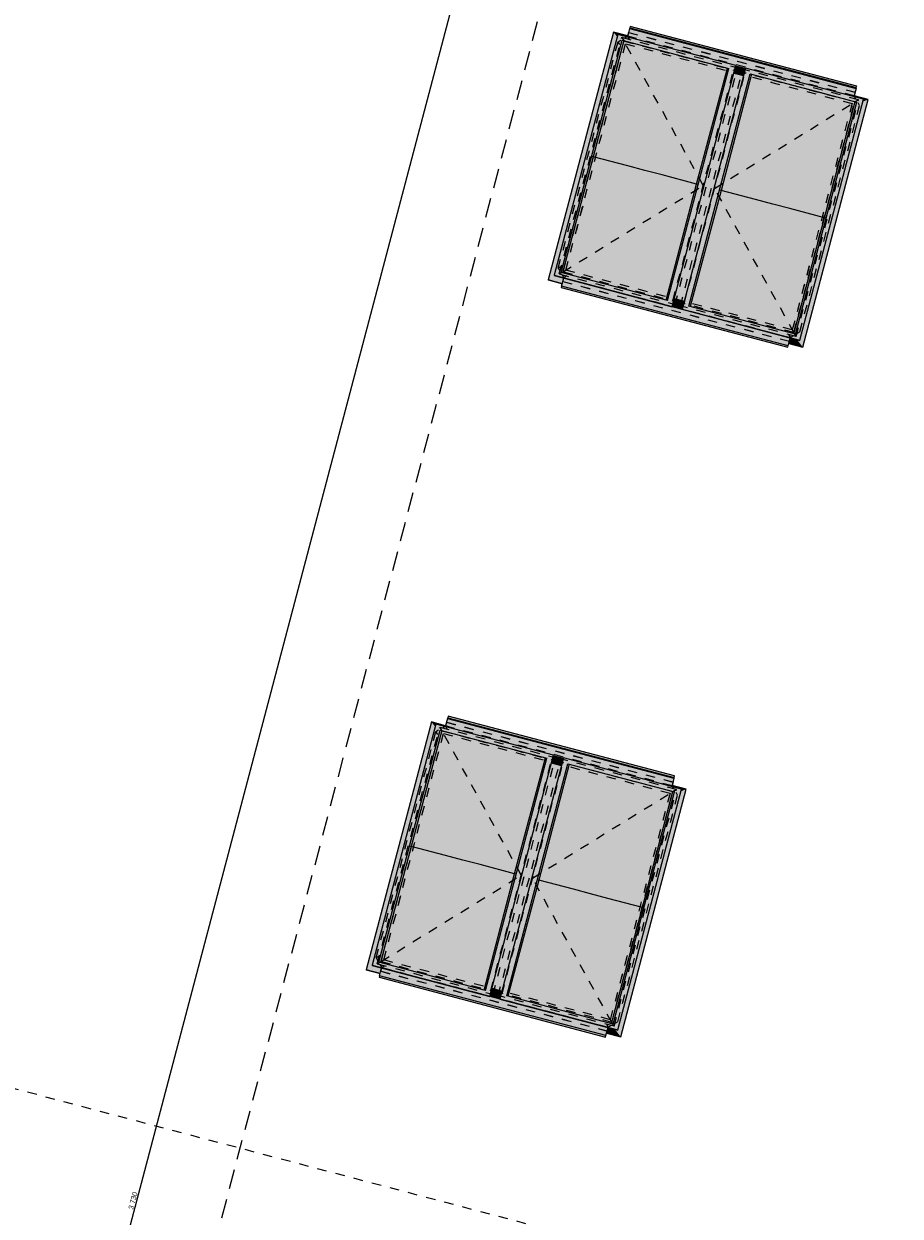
# Model space of a CAD drawing. Header units: millimetres. Extents: x -176817 to 18864955, y -12996033 to 201123.
# Tile 93 of 256: x 116455 to 127676, y 39686 to 54960. Entities that reach past the tile are written whole.
import ezdxf
from ezdxf.enums import TextEntityAlignment as Align

# ---------------------------------------------------------------- set-up
doc = ezdxf.new("R2010")
doc.units = ezdxf.units.MM
doc.header["$MEASUREMENT"] = 0
doc.linetypes.add('Przerywana', pattern=[240, 120, -120])
doc.linetypes.add('Przerywana długa', pattern=[390, 250, -140])
for name, color, linetype in [('213-A Wymiarowanie wewnętrzne', 7, 'Continuous'), ('232-A Klapy oddymiające', 7, 'Continuous'), ('232-A Klapy oddymiające podkład', 7, 'Continuous'), ('410-K Osie', 7, 'Continuous'), ('840-G Znaczniki przekroje', 7, 'Continuous')]:
    doc.layers.add(name, color=color, linetype=linetype)
doc.styles.add('STYL_AUTOMATYCZNY_4', font='arial.ttf')
doc.styles.add('STYL_AUTOMATYCZNY_8', font='ARIALN.TTF')
doc.dimstyles.new('STYL_AUTOMATYCZNY__3', dxfattribs={"dimtxt": 64.999998, "dimasz": 47.5, "dimexe": 0.18, "dimexo": 0.0625, "dimgap": 0, "dimtad": 1, "dimdec": 1, "dimlfac": 0.1, "dimzin": 0, "dimdsep": 46, "dimtxsty": 'STYL_AUTOMATYCZNY_4', "dimblk": 'ARROWHEAD_11', "dimblk1": 'ARROWHEAD_11', "dimblk2": 'ARROWHEAD_11', "dimcen": 0.09, "dimclrd": 30, "dimclre": 30, "dimclrt": 30, "dimazin": 0, "dimtfac": 1, "dimtdec": 4, "dimtmove": 0, "dimatfit": 3, "dimfxl": 0, "dimtolj": 1, "dimtzin": 0, "dimarcsym": 0})

# ---------------------------------------------------------------- blocks, each defined once
blk = doc.blocks.new('Klapa mcr_PROLIGHT_DVP[257]_2', base_point=(122887, 44000))
at = {"layer": '232-A Klapy oddymiające', "linetype": 'Continuous', "lineweight": 0, "true_color": 0xffffff}
for points in [[(121721, 45957), (121674, 46017), (120837, 42843), (121155, 43815), (121354, 44568)], [(120915, 42903), (121787, 45914), (121729, 45988)], [(121853, 45961), (121855, 45969), (121674, 46017)], [(121853, 45961), (121674, 46017), (121721, 45957), (121729, 45988), (121852, 45956)], [(121787, 45914), (123151, 45554), (121729, 45988)], [(123151, 45554), (123238, 45590), (121729, 45988)], [(124780, 45297), (121880, 46063), (121852, 45956), (122315, 45834)], [(121880, 46063), (124782, 45307), (121883, 46072)], [(124780, 45297), (124782, 45307), (121880, 46063)], [(121883, 46072), (124787, 45325), (121887, 46090)], [(121883, 46072), (124782, 45307), (124787, 45325)], [(121002, 42939), (121787, 45914), (120915, 42903)], [(121415, 44421), (121807, 45909), (121806, 45909), (121675, 45492), (121394, 44426)], [(121415, 44421), (121856, 44305), (121818, 45906), (121807, 45909)], [(121675, 45492), (121806, 45909), (121787, 45914)], [(122487, 45729), (123151, 45554), (121787, 45914), (121787, 45914), (121807, 45909), (121818, 45906), (122476, 45732)], [(123151, 45554), (123151, 45554), (121798, 45911), (121837, 45901)], [(121856, 44305), (122466, 45735), (121818, 45906)], [(123365, 45557), (124752, 45191), (124780, 45297), (122315, 45834), (123238, 45590), (123237, 45584), (123364, 45550)], [(122077, 44247), (122471, 45733), (122466, 45735), (121856, 44305)], [(122077, 44247), (122297, 44189), (122476, 45732), (122471, 45733)], [(122297, 44189), (122738, 44072), (122487, 45729), (122476, 45732)], [(123135, 45558), (123117, 45563), (122487, 45729), (122738, 44072)], [(122424, 42505), (123238, 45590), (122366, 42579)], [(123238, 45590), (123151, 45554), (122366, 42579)], [(123423, 45482), (123365, 45557), (122551, 42471)], [(122881, 44528), (123151, 45554), (123135, 45558), (122738, 44072)], [(123217, 45510), (123344, 45476), (123353, 45508), (123225, 45539)], [(123353, 45508), (123360, 45538), (123233, 45572), (123225, 45539)], [(123233, 45572), (123360, 45538), (123363, 45549), (123236, 45583)], [(123363, 45549), (123364, 45550), (123237, 45584), (123236, 45583)], [(123423, 45482), (124788, 45122), (123365, 45557)], [(124875, 45158), (123365, 45557), (124788, 45122)], [(122638, 42507), (123423, 45482), (122551, 42471)], [(123127, 44654), (123339, 45457), (123212, 45491), (122660, 43397)], [(123051, 43989), (123440, 45478), (123438, 45478), (123330, 45128), (123031, 43995)], [(123492, 43873), (123450, 45475), (123440, 45478), (123051, 43989)], [(123339, 45457), (123340, 45461), (123213, 45494), (123212, 45491)], [(123340, 45462), (123341, 45463), (123214, 45496), (123213, 45496)], [(123340, 45461), (123340, 45462), (123213, 45496), (123213, 45494)], [(123214, 45496), (123341, 45463), (123344, 45475), (123260, 45498), (123217, 45509)], [(123217, 45509), (123344, 45476), (123344, 45476), (123217, 45510)], [(123344, 45476), (123344, 45476), (123217, 45509), (123217, 45509)], [(123260, 45498), (123344, 45475), (123344, 45476)], [(123438, 45478), (123423, 45482), (123330, 45128)], [(124788, 45122), (123423, 45482), (124788, 45122)], [(124119, 45299), (124776, 45125), (124737, 45135), (123423, 45482), (123423, 45482), (123440, 45478), (123450, 45475), (124109, 45301)], [(124098, 45304), (123450, 45475), (123492, 43873)], [(123713, 43815), (124103, 45303), (124098, 45304), (123492, 43873)], [(123934, 43757), (124109, 45301), (124103, 45303), (123713, 43815)], [(123934, 43757), (124375, 43640), (124119, 45299), (124109, 45301)], [(124119, 45299), (124375, 43640), (124767, 45128), (124737, 45135)], [(124061, 42073), (124875, 45158), (124003, 42147)], [(124875, 45158), (124788, 45122), (124003, 42147)], [(124024, 42079), (124099, 41982), (124936, 45156), (124618, 44184), (124500, 43738), (124060, 42069)], [(124375, 43640), (124517, 44096), (124788, 45122), (124767, 45128)], [(124936, 45156), (124867, 45127), (124651, 44308), (124618, 44184)], [(124936, 45156), (124755, 45204), (124752, 45191), (124875, 45158), (124867, 45127)], [(123127, 44654), (122660, 43397), (122448, 42596), (122575, 42563)], [(122759, 44066), (122881, 44528), (122738, 44072)], [(121002, 42939), (121022, 42934), (121415, 44421), (121273, 43968)], [(121670, 42763), (121415, 44421), (121022, 42934)], [(121273, 43968), (121415, 44421), (121394, 44426)], [(121681, 42760), (121856, 44305), (121415, 44421), (121670, 42763)], [(121686, 42758), (122077, 44247), (121856, 44305), (121681, 42760)], [(121691, 42757), (122297, 44189), (122077, 44247), (121686, 42758)], [(122339, 42586), (122297, 44189), (121691, 42757)], [(122350, 42583), (122738, 44072), (122297, 44189), (122339, 42586)], [(122351, 42583), (122459, 42932), (122759, 44066), (122738, 44072), (122350, 42583)], [(123051, 43989), (123031, 43995), (122909, 43533)], [(124395, 43635), (124517, 44096), (124375, 43640)], [(122654, 42503), (123051, 43989), (122909, 43533), (122638, 42507)], [(123302, 42332), (123051, 43989), (122654, 42503)], [(123313, 42329), (123492, 43873), (123051, 43989), (123302, 42332)], [(123318, 42328), (123713, 43815), (123492, 43873), (123313, 42329)], [(120837, 42843), (120950, 42890), (120914, 42899), (120915, 42903), (121071, 43497), (121155, 43815)], [(123324, 42326), (123934, 43757), (123713, 43815), (123318, 42328)], [(123324, 42326), (123972, 42155), (123934, 43757)], [(123972, 42155), (123982, 42152), (124375, 43640), (123934, 43757)], [(124115, 42572), (124395, 43635), (124375, 43640), (123982, 42152), (123984, 42152)], [(122424, 42505), (121002, 42939), (120915, 42903)], [(122424, 42505), (122366, 42579), (121002, 42939)], [(122459, 42932), (122351, 42583), (122366, 42579)], [(121018, 42795), (121037, 42867), (120950, 42890), (120837, 42843)], [(121018, 42795), (121018, 42795), (120837, 42843), (120837, 42843)], [(120914, 42899), (122423, 42501), (120915, 42903)], [(122423, 42501), (122424, 42505), (120915, 42903)], [(123691, 42057), (121379, 42777), (121037, 42867), (121010, 42764)], [(123909, 41999), (123936, 42102), (122550, 42467), (122550, 42468), (122423, 42502), (122423, 42501), (121379, 42777), (123691, 42057)], [(121005, 42746), (123905, 41981), (121010, 42764)], [(121005, 42746), (123905, 41981), (121005, 42746)], [(121005, 42746), (123905, 41981), (123905, 41981)], [(123909, 41999), (121010, 42764), (123905, 41981)], [(122551, 42469), (122424, 42503), (122423, 42502), (122550, 42468)], [(122551, 42469), (122554, 42482), (122437, 42513), (122427, 42515), (122424, 42503)], [(122554, 42483), (122555, 42484), (122428, 42518), (122427, 42517)], [(122554, 42483), (122427, 42517), (122427, 42516), (122554, 42482)], [(122437, 42513), (122427, 42516), (122427, 42515)], [(122555, 42484), (122562, 42514), (122436, 42550), (122428, 42518)], [(122562, 42514), (122571, 42546), (122444, 42580), (122436, 42550)], [(122571, 42546), (122575, 42560), (122448, 42594), (122444, 42581), (122521, 42560)], [(122521, 42560), (122444, 42581), (122444, 42580)], [(122448, 42595), (122575, 42561), (122575, 42563), (122448, 42596)], [(122575, 42561), (122575, 42561), (122448, 42595), (122448, 42594)], [(122448, 42594), (122575, 42561), (122575, 42561), (122448, 42594)], [(122575, 42561), (122575, 42561), (122448, 42594), (122448, 42594)], [(122575, 42560), (122575, 42561), (122448, 42594), (122448, 42594)], [(122550, 42467), (124060, 42069), (122551, 42471)], [(122551, 42471), (124061, 42073), (122638, 42507)], [(124060, 42069), (124061, 42073), (122551, 42471)], [(122638, 42507), (124061, 42073), (124003, 42147)], [(124003, 42147), (124115, 42572), (123984, 42152)], [(123918, 42030), (124099, 41982), (123920, 42038)], [(124099, 41982), (123918, 42030), (123918, 42030), (124099, 41982)], [(124099, 41982), (124024, 42079), (123936, 42102), (123920, 42038)]]:
    blk.add_hatch(color=7, dxfattribs=at).paths.add_polyline_path(points)
at = {"layer": '232-A Klapy oddymiające', "color": 7, "linetype": 'Continuous', "lineweight": 0}
for p, q in [((121674, 46017), (120837, 42843)), ((121729, 45988), (120915, 42903)), ((121855, 45969), (121674, 46017)), ((123238, 45590), (121729, 45988)), ((121880, 46063), (121852, 45956)), ((121883, 46072), (121880, 46063)), ((121880, 46063), (124780, 45297)), ((121887, 46090), (121883, 46072)), ((121883, 46072), (124782, 45307)), ((124787, 45325), (121887, 46090)), ((121002, 42939), (121787, 45914)), ((121807, 45909), (121415, 44421)), ((121787, 45914), (121807, 45909)), ((121787, 45914), (123151, 45554)), ((122487, 45729), (123151, 45554)), ((122366, 42579), (123151, 45554)), ((122424, 42505), (123238, 45590)), ((123365, 45557), (122551, 42471)), ((122738, 44072), (123135, 45558)), ((123360, 45538), (123233, 45572)), ((123363, 45549), (123236, 45583)), ((124875, 45158), (123365, 45557)), ((122638, 42507), (123423, 45482)), ((123440, 45478), (123051, 43989)), ((123339, 45457), (123212, 45491)), ((123213, 45494), (123340, 45461)), ((123341, 45463), (123214, 45496)), ((123344, 45476), (123217, 45510)), ((123423, 45482), (123440, 45478)), ((123423, 45482), (124788, 45122)), ((124119, 45299), (124788, 45122)), ((124780, 45297), (124752, 45191)), ((124780, 45297), (124782, 45307)), ((124782, 45307), (124787, 45325)), ((124003, 42147), (124788, 45122)), ((124061, 42073), (124875, 45158)), ((124099, 41982), (124936, 45156)), ((124375, 43640), (124767, 45128)), ((124936, 45156), (124755, 45204)), ((121415, 44421), (121022, 42934)), ((121415, 44421), (121394, 44426)), ((121856, 44305), (121415, 44421)), ((122077, 44247), (121856, 44305)), ((122297, 44189), (122077, 44247)), ((122738, 44072), (122297, 44189)), ((122350, 42583), (122738, 44072)), ((122759, 44066), (122738, 44072)), ((123051, 43989), (123031, 43995)), ((123051, 43989), (122654, 42503)), ((123492, 43873), (123051, 43989)), ((123713, 43815), (123492, 43873)), ((123934, 43757), (123713, 43815)), ((124375, 43640), (123934, 43757)), ((123982, 42152), (124375, 43640)), ((124395, 43635), (124375, 43640)), ((122366, 42579), (121002, 42939)), ((121018, 42795), (120837, 42843)), ((120837, 42843), (121018, 42795)), ((120837, 42843), (120837, 42843)), ((120915, 42903), (120914, 42899)), ((120914, 42899), (122423, 42501)), ((120915, 42903), (122424, 42505)), ((121010, 42764), (121037, 42867)), ((121010, 42764), (121005, 42746)), ((121005, 42746), (121005, 42746)), ((121005, 42746), (123905, 41981)), ((121005, 42746), (123905, 41981)), ((123909, 41999), (121010, 42764)), ((122423, 42501), (122424, 42505)), ((122424, 42503), (122551, 42469)), ((122428, 42518), (122555, 42484)), ((122571, 42546), (122444, 42580)), ((122575, 42563), (122448, 42596)), ((122575, 42561), (122448, 42594)), ((122448, 42594), (122575, 42561)), ((122575, 42560), (122448, 42594)), ((122551, 42471), (122550, 42467)), ((122550, 42467), (124060, 42069)), ((122551, 42471), (124061, 42073)), ((124003, 42147), (122638, 42507)), ((123909, 41999), (123936, 42102)), ((124099, 41982), (123918, 42030)), ((123918, 42030), (124099, 41982)), ((124060, 42069), (124061, 42073)), ((123905, 41981), (123909, 41999)), ((123905, 41981), (123905, 41981)), ((124099, 41982), (124099, 41982))]:
    blk.add_line(p, q, dxfattribs=at)
blk = doc.blocks.new('Klapa mcr_PROLIGHT_DVP[265]_2', base_point=(125218, 52836))
at = {"layer": '232-A Klapy oddymiające', "linetype": 'Continuous', "lineweight": 0, "true_color": 0xffffff}
for points in [[(124052, 54794), (124006, 54853), (123168, 51679), (123487, 52651), (123686, 53404)], [(124185, 54797), (124187, 54805), (124006, 54853)], [(124185, 54797), (124006, 54853), (124052, 54794), (124060, 54824), (124184, 54792)], [(127111, 54134), (124212, 54899), (124184, 54792), (124647, 54670)], [(124212, 54899), (127114, 54143), (124214, 54908)], [(127111, 54134), (127114, 54143), (124212, 54899)], [(124214, 54908), (127119, 54161), (124219, 54926)], [(124214, 54908), (127114, 54143), (127119, 54161)], [(123246, 51739), (124118, 54750), (124060, 54824)], [(123333, 51775), (124118, 54750), (123246, 51739)], [(123746, 53257), (124139, 54745), (124137, 54745), (124007, 54328), (123726, 53263)], [(123746, 53257), (124187, 53141), (124149, 54742), (124139, 54745)], [(124007, 54328), (124137, 54745), (124118, 54750)], [(124118, 54750), (125483, 54390), (124060, 54824)], [(125483, 54390), (125570, 54426), (124060, 54824)], [(124818, 54565), (125483, 54390), (124118, 54750), (124118, 54750), (124139, 54745), (124149, 54742), (124808, 54568)], [(125483, 54390), (125483, 54390), (124130, 54747), (124169, 54737)], [(124187, 53141), (124797, 54571), (124149, 54742)], [(124408, 53083), (124803, 54570), (124797, 54571), (124187, 53141)], [(124408, 53083), (124629, 53025), (124808, 54568), (124803, 54570)], [(124629, 53025), (125070, 52908), (124818, 54565), (124808, 54568)], [(125697, 54393), (127083, 54027), (127111, 54134), (124647, 54670), (125570, 54426), (125568, 54420), (125695, 54387)], [(125466, 54394), (125449, 54399), (124818, 54565), (125070, 52908)], [(124756, 51341), (125570, 54426), (124698, 51415)], [(125570, 54426), (125483, 54390), (124698, 51415)], [(125755, 54318), (125697, 54393), (124883, 51307)], [(125212, 53364), (125483, 54390), (125466, 54394), (125070, 52908)], [(125684, 54344), (125692, 54374), (125565, 54408), (125556, 54375)], [(125565, 54408), (125692, 54374), (125695, 54386), (125568, 54419)], [(125695, 54386), (125695, 54387), (125568, 54420), (125568, 54419)], [(125755, 54318), (127119, 53958), (125697, 54393)], [(127206, 53994), (125697, 54393), (127119, 53958)], [(124970, 51343), (125755, 54318), (124883, 51307)], [(125459, 53490), (125671, 54294), (125544, 54327), (124991, 52233)], [(125383, 52825), (125771, 54314), (125770, 54314), (125661, 53965), (125362, 52831)], [(125824, 52709), (125782, 54311), (125771, 54314), (125383, 52825)], [(125671, 54294), (125672, 54297), (125545, 54330), (125544, 54327)], [(125545, 54332), (125672, 54299), (125675, 54311), (125591, 54334), (125549, 54346)], [(125672, 54299), (125672, 54299), (125545, 54332), (125545, 54332)], [(125672, 54297), (125672, 54299), (125545, 54332), (125545, 54330)], [(125549, 54346), (125676, 54312), (125684, 54344), (125556, 54375)], [(125549, 54346), (125676, 54312), (125676, 54312), (125549, 54346)], [(125676, 54312), (125676, 54312), (125549, 54346), (125549, 54346)], [(125591, 54334), (125675, 54311), (125676, 54312)], [(125770, 54314), (125755, 54318), (125661, 53965)], [(127119, 53958), (125755, 54318), (127119, 53958)], [(126451, 54135), (127108, 53961), (127069, 53972), (125755, 54318), (125755, 54318), (125771, 54314), (125782, 54311), (126440, 54137)], [(126430, 54140), (125782, 54311), (125824, 52709)], [(126045, 52651), (126435, 54139), (126430, 54140), (125824, 52709)], [(126265, 52593), (126440, 54137), (126435, 54139), (126045, 52651)], [(126265, 52593), (126706, 52476), (126451, 54135), (126440, 54137)], [(126451, 54135), (126706, 52476), (127099, 53964), (127069, 53972)], [(126392, 50909), (127206, 53994), (126334, 50983)], [(127206, 53994), (127119, 53958), (126334, 50983)], [(126355, 50915), (126430, 50818), (127268, 53992), (126949, 53021), (126831, 52574), (126391, 50905)], [(126706, 52476), (126849, 52933), (127119, 53958), (127099, 53964)], [(127268, 53992), (127198, 53963), (126982, 53145), (126949, 53021)], [(127268, 53992), (127087, 54040), (127083, 54027), (127206, 53994), (127198, 53963)], [(125459, 53490), (124991, 52233), (124780, 51432), (124907, 51399)], [(125090, 52902), (125212, 53364), (125070, 52908)], [(123333, 51775), (123354, 51770), (123746, 53257), (123605, 52804)], [(124002, 51599), (123746, 53257), (123354, 51770)], [(123605, 52804), (123746, 53257), (123726, 53263)], [(124012, 51596), (124187, 53141), (123746, 53257), (124002, 51599)], [(124018, 51594), (124408, 53083), (124187, 53141), (124012, 51596)], [(124023, 51593), (124629, 53025), (124408, 53083), (124018, 51594)], [(124671, 51422), (124629, 53025), (124023, 51593)], [(124681, 51419), (125070, 52908), (124629, 53025), (124671, 51422)], [(124683, 51419), (124791, 51769), (125090, 52902), (125070, 52908), (124681, 51419)], [(126727, 52471), (126849, 52933), (126706, 52476)], [(124986, 51339), (125383, 52825), (125240, 52369), (124970, 51343)], [(125634, 51168), (125383, 52825), (124986, 51339)], [(125383, 52825), (125362, 52831), (125240, 52369)], [(125645, 51165), (125824, 52709), (125383, 52825), (125634, 51168)], [(125650, 51164), (126045, 52651), (125824, 52709), (125645, 51165)], [(123168, 51679), (123281, 51726), (123245, 51735), (123246, 51739), (123403, 52333), (123487, 52651)], [(125655, 51162), (126265, 52593), (126045, 52651), (125650, 51164)], [(125655, 51162), (126303, 50991), (126265, 52593)], [(126303, 50991), (126314, 50989), (126706, 52476), (126265, 52593)], [(126447, 51409), (126727, 52471), (126706, 52476), (126314, 50989), (126315, 50988)], [(123350, 51631), (123368, 51703), (123281, 51726), (123168, 51679)], [(123350, 51631), (123350, 51631), (123168, 51679), (123168, 51679)], [(123245, 51735), (124755, 51337), (123246, 51739)], [(124756, 51341), (123333, 51775), (123246, 51739)], [(124755, 51337), (124756, 51341), (123246, 51739)], [(124756, 51341), (124698, 51415), (123333, 51775)], [(126023, 50893), (123710, 51613), (123368, 51703), (123341, 51600)], [(124791, 51769), (124683, 51419), (124698, 51415)], [(123337, 51583), (126236, 50817), (123341, 51600)], [(123337, 51582), (126236, 50817), (123337, 51583)], [(123337, 51583), (126236, 50817), (126236, 50817)], [(126241, 50835), (123341, 51600), (126236, 50817)], [(126241, 50835), (126268, 50938), (124882, 51304), (124882, 51304), (124755, 51338), (124755, 51337), (123710, 51613), (126023, 50893)], [(124882, 51305), (124886, 51319), (124769, 51349), (124758, 51351), (124755, 51339)], [(124882, 51305), (124755, 51339), (124755, 51338), (124882, 51304)], [(124769, 51349), (124759, 51352), (124758, 51351)], [(124886, 51320), (124894, 51350), (124768, 51386), (124759, 51354)], [(124886, 51319), (124886, 51320), (124759, 51354), (124759, 51353)], [(124886, 51319), (124759, 51353), (124759, 51352), (124886, 51319)], [(124894, 51350), (124903, 51382), (124776, 51416), (124768, 51386)], [(124903, 51382), (124906, 51396), (124779, 51430), (124776, 51417), (124852, 51396)], [(124852, 51396), (124776, 51417), (124776, 51416)], [(124779, 51431), (124906, 51397), (124907, 51399), (124780, 51432)], [(124906, 51397), (124906, 51397), (124779, 51431), (124779, 51430)], [(124779, 51430), (124906, 51397), (124906, 51397), (124779, 51430)], [(124906, 51397), (124906, 51397), (124779, 51430), (124779, 51430)], [(124906, 51396), (124906, 51397), (124779, 51430), (124779, 51430)], [(124883, 51307), (126392, 50909), (124970, 51343)], [(124970, 51343), (126392, 50909), (126334, 50983)], [(126334, 50983), (126447, 51409), (126315, 50988)], [(124882, 51304), (126391, 50905), (124883, 51307)], [(126391, 50905), (126392, 50909), (124883, 51307)], [(126249, 50866), (126430, 50818), (126251, 50874)], [(126430, 50818), (126249, 50866), (126249, 50866), (126430, 50818)], [(126430, 50818), (126355, 50915), (126268, 50938), (126251, 50874)]]:
    blk.add_hatch(color=7, dxfattribs=at).paths.add_polyline_path(points)
at = {"layer": '232-A Klapy oddymiające', "color": 7, "linetype": 'Continuous', "lineweight": 0}
for p, q in [((124006, 54853), (123168, 51679)), ((124187, 54805), (124006, 54853)), ((124212, 54899), (124184, 54792)), ((124214, 54908), (124212, 54899)), ((124212, 54899), (127111, 54134)), ((124219, 54926), (124214, 54908)), ((124214, 54908), (127114, 54143)), ((127119, 54161), (124219, 54926)), ((124060, 54824), (123246, 51739)), ((123333, 51775), (124118, 54750)), ((124139, 54745), (123746, 53257)), ((125570, 54426), (124060, 54824)), ((124118, 54750), (124139, 54745)), ((124118, 54750), (125483, 54390)), ((124818, 54565), (125483, 54390)), ((124698, 51415), (125483, 54390)), ((124756, 51341), (125570, 54426)), ((125697, 54393), (124883, 51307)), ((125070, 52908), (125466, 54394)), ((125692, 54374), (125565, 54408)), ((125695, 54386), (125568, 54419)), ((127206, 53994), (125697, 54393)), ((124970, 51343), (125755, 54318)), ((125771, 54314), (125383, 52825)), ((125671, 54294), (125544, 54327)), ((125672, 54299), (125545, 54332)), ((125545, 54330), (125672, 54297)), ((125676, 54312), (125549, 54346)), ((125755, 54318), (125771, 54314)), ((125755, 54318), (127119, 53958)), ((126451, 54135), (127119, 53958)), ((127111, 54134), (127083, 54027)), ((127111, 54134), (127114, 54143)), ((127114, 54143), (127119, 54161)), ((126334, 50983), (127119, 53958)), ((126392, 50909), (127206, 53994)), ((126430, 50818), (127268, 53992)), ((126706, 52476), (127099, 53964)), ((127268, 53992), (127087, 54040)), ((123746, 53257), (123354, 51770)), ((123746, 53257), (123726, 53263)), ((124187, 53141), (123746, 53257)), ((124408, 53083), (124187, 53141)), ((124629, 53025), (124408, 53083)), ((125070, 52908), (124629, 53025)), ((124681, 51419), (125070, 52908)), ((125090, 52902), (125070, 52908)), ((125383, 52825), (124986, 51339)), ((125383, 52825), (125362, 52831)), ((125824, 52709), (125383, 52825)), ((126045, 52651), (125824, 52709)), ((126265, 52593), (126045, 52651)), ((126706, 52476), (126265, 52593)), ((126314, 50989), (126706, 52476)), ((126727, 52471), (126706, 52476)), ((123350, 51631), (123168, 51679)), ((123168, 51679), (123350, 51631)), ((123168, 51679), (123168, 51679)), ((123246, 51739), (123245, 51735)), ((123245, 51735), (124755, 51337)), ((123246, 51739), (124756, 51341)), ((124698, 51415), (123333, 51775)), ((123341, 51600), (123368, 51703)), ((123341, 51600), (123337, 51583)), ((123337, 51583), (123337, 51582)), ((123337, 51583), (126236, 50817)), ((123337, 51582), (126236, 50817)), ((126241, 50835), (123341, 51600)), ((124755, 51337), (124756, 51341)), ((124755, 51339), (124882, 51305)), ((124759, 51354), (124886, 51320)), ((124903, 51382), (124776, 51416)), ((124906, 51397), (124779, 51430)), ((124779, 51430), (124906, 51397)), ((124906, 51396), (124779, 51430)), ((124907, 51399), (124780, 51432)), ((126334, 50983), (124970, 51343)), ((124883, 51307), (124882, 51304)), ((124882, 51304), (126391, 50905)), ((124883, 51307), (126392, 50909)), ((126241, 50835), (126268, 50938)), ((126430, 50818), (126249, 50866)), ((126249, 50866), (126430, 50818)), ((126391, 50905), (126392, 50909)), ((126236, 50817), (126241, 50835)), ((126236, 50817), (126236, 50817)), ((126430, 50818), (126430, 50818))]:
    blk.add_line(p, q, dxfattribs=at)
blk = doc.blocks.new('*D3042')
at = {"layer": '213-A Wymiarowanie wewnętrzne', "linetype": 'Continuous', "lineweight": 200}
for points in [[(124265, 58346), (124266, 58341), (124269, 58337), (124273, 58335), (124278, 58334), (124283, 58335), (124287, 58337), (124290, 58341), (124290, 58346), (124290, 58351), (124287, 58355), (124283, 58358), (124278, 58359), (124273, 58358), (124269, 58355), (124266, 58351)], [(139059, 54443), (139060, 54438), (139063, 54434), (139067, 54431), (139072, 54430), (139076, 54431), (139080, 54434), (139083, 54438), (139084, 54443), (139083, 54447), (139080, 54451), (139076, 54454), (139072, 54455), (139067, 54454), (139063, 54451), (139060, 54447)]]:
    blk.add_hatch(color=30, dxfattribs=at).paths.add_polyline_path(points)
at = {"layer": '213-A Wymiarowanie wewnętrzne', "color": 30, "linetype": 'Continuous', "lineweight": 0}
for p, q in [((124266, 58301), (124275, 58334)), ((124290, 58343), (139060, 54446)), ((139075, 54455), (139084, 54488))]:
    blk.add_line(p, q, dxfattribs=at)
at = {"layer": '213-A Wymiarowanie wewnętrzne', "color": 30, "lineweight": 200, "insert": (131570, 56435), "char_height": 65, "attachment_point": 7, "rotation": 345.218, "style": 'STYL_AUTOMATYCZNY_4'}
blk.add_mtext('\\A1;{\\pql;\\fArial|b0|i0|c238|p0;\\W1.000000;1\xa0530}', dxfattribs=at)
blk = doc.blocks.new('ARROWHEAD_11')
at = {"color": 0, "linetype": 'Continuous', "lineweight": 0}
blk.add_line((0, 0), (-1, 0), dxfattribs=at)
at = {"color": 0, "linetype": 'Continuous', "lineweight": 0, "const_width": 0.25, "flags": 128}
blk.add_lwpolyline([(-0.125, 0, 1), (0.125, 0, 1)], format="xyb", close=True, dxfattribs=at)
blk = doc.blocks.new('*D3220')
at = {"layer": '213-A Wymiarowanie wewnętrzne', "linetype": 'Continuous', "lineweight": 200}
for points in [[(122642, 57904), (122643, 57899), (122646, 57895), (122650, 57892), (122654, 57891), (122659, 57892), (122663, 57895), (122666, 57899), (122667, 57904), (122666, 57909), (122663, 57913), (122659, 57915), (122654, 57916), (122650, 57915), (122646, 57913), (122643, 57909)], [(113125, 21838), (113126, 21833), (113129, 21829), (113133, 21827), (113138, 21826), (113142, 21827), (113146, 21829), (113149, 21833), (113150, 21838), (113149, 21843), (113146, 21847), (113142, 21850), (113138, 21851), (113133, 21850), (113129, 21847), (113126, 21843)]]:
    blk.add_hatch(color=30, dxfattribs=at).paths.add_polyline_path(points)
at = {"layer": '213-A Wymiarowanie wewnętrzne', "color": 30, "linetype": 'Continuous', "lineweight": 0}
for p, q in [((122651, 57892), (113141, 21850)), ((122609, 57916), (122642, 57907)), ((122666, 57901), (122700, 57892))]:
    blk.add_line(p, q, dxfattribs=at)
blk.add_circle((122654, 57904), 12.5, dxfattribs=at)
at = {"layer": '213-A Wymiarowanie wewnętrzne', "color": 30, "lineweight": 200, "insert": (117855, 39766), "char_height": 65, "attachment_point": 7, "rotation": 75.218, "style": 'STYL_AUTOMATYCZNY_4'}
blk.add_mtext('\\A1;{\\pql;\\fArial|b0|i0|c238|p0;\\W1.000000;3\xa0730}', dxfattribs=at)
blk = doc.blocks.new('*D3225')
at = {"layer": '213-A Wymiarowanie wewnętrzne', "linetype": 'Continuous', "lineweight": 200}
for points in [[(157940, 66326), (157941, 66322), (157944, 66318), (157948, 66315), (157953, 66314), (157957, 66315), (157961, 66318), (157964, 66322), (157965, 66326), (157964, 66331), (157961, 66335), (157957, 66338), (157953, 66339), (157948, 66338), (157944, 66335), (157941, 66331)], [(153743, 50421), (153744, 50416), (153747, 50412), (153751, 50409), (153756, 50408), (153760, 50409), (153764, 50412), (153767, 50416), (153768, 50421), (153767, 50426), (153764, 50430), (153760, 50432), (153756, 50433), (153751, 50432), (153747, 50430), (153744, 50426)]]:
    blk.add_hatch(color=30, dxfattribs=at).paths.add_polyline_path(points)
at = {"layer": '213-A Wymiarowanie wewnętrzne', "color": 30, "linetype": 'Continuous', "lineweight": 0}
for p, q in [((157949, 66314), (153759, 50433)), ((153710, 50433), (153743, 50424)), ((153768, 50418), (153801, 50409))]:
    blk.add_line(p, q, dxfattribs=at)
blk.add_circle((153756, 50421), 12.5, dxfattribs=at)
at = {"layer": '213-A Wymiarowanie wewnętrzne', "color": 30, "lineweight": 200, "insert": (155813, 58269), "char_height": 65, "attachment_point": 7, "rotation": 75.218, "style": 'STYL_AUTOMATYCZNY_4'}
blk.add_mtext('\\A1;{\\pql;\\fArial|b0|i0|c238|p0;\\W1.000000;1\xa0645}', dxfattribs=at)
blk = doc.blocks.new('*D3226')
at = {"layer": '213-A Wymiarowanie wewnętrzne', "linetype": 'Continuous', "lineweight": 200}
for points in [[(153743, 50421), (153744, 50416), (153747, 50412), (153751, 50409), (153756, 50408), (153760, 50409), (153764, 50412), (153767, 50416), (153768, 50421), (153767, 50426), (153764, 50430), (153760, 50432), (153756, 50433), (153751, 50432), (153747, 50430), (153744, 50426)], [(153564, 49744), (153565, 49739), (153568, 49735), (153572, 49733), (153577, 49732), (153582, 49733), (153586, 49735), (153589, 49739), (153589, 49744), (153589, 49749), (153586, 49753), (153582, 49756), (153577, 49757), (153572, 49756), (153568, 49753), (153565, 49749)]]:
    blk.add_hatch(color=30, dxfattribs=at).paths.add_polyline_path(points)
at = {"layer": '213-A Wymiarowanie wewnętrzne', "color": 30, "linetype": 'Continuous', "lineweight": 0}
for p, q in [((153752, 50409), (153580, 49756)), ((153768, 50418), (153801, 50409))]:
    blk.add_line(p, q, dxfattribs=at)
at = {"layer": '213-A Wymiarowanie wewnętrzne', "color": 30, "lineweight": 200, "insert": (153641, 50038), "char_height": 65, "attachment_point": 7, "rotation": 75.218, "style": 'STYL_AUTOMATYCZNY_4'}
blk.add_mtext('\\A1;{\\pql;\\fArial|b0|i0|c238|p0;\\W1.000000;70}', dxfattribs=at)
blk = doc.blocks.new('*D3227')
at = {"layer": '213-A Wymiarowanie wewnętrzne', "linetype": 'Continuous', "lineweight": 200}
for points in [[(153564, 49744), (153565, 49739), (153568, 49735), (153572, 49733), (153577, 49732), (153582, 49733), (153586, 49735), (153589, 49739), (153589, 49744), (153589, 49749), (153586, 49753), (153582, 49756), (153577, 49757), (153572, 49756), (153568, 49753), (153565, 49749)], [(144048, 13679), (144049, 13674), (144051, 13670), (144055, 13667), (144060, 13666), (144065, 13667), (144069, 13670), (144072, 13674), (144073, 13679), (144072, 13683), (144069, 13687), (144065, 13690), (144060, 13691), (144055, 13690), (144051, 13687), (144049, 13683)]]:
    blk.add_hatch(color=30, dxfattribs=at).paths.add_polyline_path(points)
at = {"layer": '213-A Wymiarowanie wewnętrzne', "color": 30, "linetype": 'Continuous', "lineweight": 0}
for p, q in [((153574, 49732), (144063, 13691)), ((153532, 49756), (153565, 49747)), ((153589, 49741), (153622, 49732))]:
    blk.add_line(p, q, dxfattribs=at)
blk.add_circle((153577, 49744), 12.5, dxfattribs=at)
at = {"layer": '213-A Wymiarowanie wewnętrzne', "color": 30, "lineweight": 200, "insert": (148778, 31607), "char_height": 65, "attachment_point": 7, "rotation": 75.218, "style": 'STYL_AUTOMATYCZNY_4'}
blk.add_mtext('\\A1;{\\pql;\\fArial|b0|i0|c238|p0;\\W1.000000;3\xa0730}', dxfattribs=at)
blk = doc.blocks.new('*D3232')
at = {"layer": '213-A Wymiarowanie wewnętrzne', "linetype": 'Continuous', "lineweight": 200}
for points in [[(171950, 62630), (171951, 62625), (171954, 62621), (171958, 62618), (171963, 62617), (171968, 62618), (171972, 62621), (171974, 62625), (171975, 62630), (171974, 62634), (171972, 62638), (171968, 62641), (171963, 62642), (171958, 62641), (171954, 62638), (171951, 62634)], [(167753, 46724), (167754, 46719), (167757, 46715), (167761, 46712), (167766, 46711), (167771, 46712), (167775, 46715), (167777, 46719), (167778, 46724), (167777, 46729), (167775, 46733), (167771, 46735), (167766, 46736), (167761, 46735), (167757, 46733), (167754, 46729)]]:
    blk.add_hatch(color=30, dxfattribs=at).paths.add_polyline_path(points)
at = {"layer": '213-A Wymiarowanie wewnętrzne', "color": 30, "linetype": 'Continuous', "lineweight": 0}
blk.add_line((171960, 62617), (167769, 46736), dxfattribs=at)
at = {"layer": '213-A Wymiarowanie wewnętrzne', "color": 30, "lineweight": 200, "insert": (169823, 54572), "char_height": 65, "attachment_point": 7, "rotation": 75.218, "style": 'STYL_AUTOMATYCZNY_4'}
blk.add_mtext('\\A1;{\\pql;\\fArial|b0|i0|c238|p0;\\W1.000000;1\xa0645}', dxfattribs=at)
blk = doc.blocks.new('*D3233')
at = {"layer": '213-A Wymiarowanie wewnętrzne', "linetype": 'Continuous', "lineweight": 200}
for points in [[(167753, 46724), (167754, 46719), (167757, 46715), (167761, 46712), (167766, 46711), (167771, 46712), (167775, 46715), (167777, 46719), (167778, 46724), (167777, 46729), (167775, 46733), (167771, 46735), (167766, 46736), (167761, 46735), (167757, 46733), (167754, 46729)], [(167575, 46047), (167576, 46042), (167578, 46038), (167582, 46036), (167587, 46035), (167592, 46036), (167596, 46038), (167599, 46042), (167600, 46047), (167599, 46052), (167596, 46056), (167592, 46059), (167587, 46060), (167582, 46059), (167578, 46056), (167576, 46052)]]:
    blk.add_hatch(color=30, dxfattribs=at).paths.add_polyline_path(points)
at = {"layer": '213-A Wymiarowanie wewnętrzne', "color": 30, "linetype": 'Continuous', "lineweight": 0}
for p, q in [((167763, 46712), (167590, 46059)), ((167721, 46736), (167754, 46727)), ((167778, 46721), (167811, 46712)), ((167542, 46059), (167575, 46050)), ((167599, 46044), (167633, 46035))]:
    blk.add_line(p, q, dxfattribs=at)
for centre in [(167766, 46724), (167587, 46047)]:
    blk.add_circle(centre, 12.5, dxfattribs=at)
at = {"layer": '213-A Wymiarowanie wewnętrzne', "color": 30, "lineweight": 200, "insert": (167651, 46341), "char_height": 65, "attachment_point": 7, "rotation": 75.218, "style": 'STYL_AUTOMATYCZNY_4'}
blk.add_mtext('\\A1;{\\pql;\\fArial|b0|i0|c238|p0;\\W1.000000;70}', dxfattribs=at)
blk = doc.blocks.new('*D3234')
at = {"layer": '213-A Wymiarowanie wewnętrzne', "linetype": 'Continuous', "lineweight": 200}
for points in [[(167575, 46047), (167576, 46042), (167578, 46038), (167582, 46036), (167587, 46035), (167592, 46036), (167596, 46038), (167599, 46042), (167600, 46047), (167599, 46052), (167596, 46056), (167592, 46059), (167587, 46060), (167582, 46059), (167578, 46056), (167576, 46052)], [(158058, 9982), (158059, 9977), (158062, 9973), (158066, 9970), (158070, 9969), (158075, 9970), (158079, 9973), (158082, 9977), (158083, 9982), (158082, 9986), (158079, 9990), (158075, 9993), (158070, 9994), (158066, 9993), (158062, 9990), (158059, 9986)]]:
    blk.add_hatch(color=30, dxfattribs=at).paths.add_polyline_path(points)
at = {"layer": '213-A Wymiarowanie wewnętrzne', "color": 30, "linetype": 'Continuous', "lineweight": 0}
blk.add_line((167584, 46035), (158074, 9994), dxfattribs=at)
at = {"layer": '213-A Wymiarowanie wewnętrzne', "color": 30, "lineweight": 200, "insert": (162788, 27910), "char_height": 65, "attachment_point": 7, "rotation": 75.218, "style": 'STYL_AUTOMATYCZNY_4'}
blk.add_mtext('\\A1;{\\pql;\\fArial|b0|i0|c238|p0;\\W1.000000;3\xa0730}', dxfattribs=at)
blk = doc.blocks.new('Standardowy znacznik osi[626]_2', base_point=(130461, 83150))
at = {"layer": '410-K Osie', "color": 5, "linetype": 'Przerywana długa', "lineweight": 0}
blk.add_line((129696, 80249), (108637, 444), dxfattribs=at)
at = {"layer": '410-K Osie', "color": 7, "lineweight": 0, "style": 'STYL_AUTOMATYCZNY_8'}
for tag, p in [('AC_MarkerText_1_0', (130514, 83318)), ('AC_MarkerText_1_1', (107861, -2530))]:
    blk.add_attdef(tag, text='', height=100, rotation=345.218, dxfattribs=at).set_placement(p, align=Align.TOP_CENTER)
blk = doc.blocks.new('Płaszczyzna odcinająca_5_2', base_point=(264047, 2340))
at = {"layer": '840-G Znaczniki przekroje', "color": 161, "linetype": 'Przerywana', "lineweight": 0, "true_color": 0x40a5ff}
blk.add_line((263975, 2359), (24008, 65680), dxfattribs=at)

msp = doc.modelspace()

# ---------------------------------------------------------------- linework, layer by layer
at = {"layer": '232-A Klapy oddymiające podkład', "color": 7, "linetype": 'Przerywana', "lineweight": 0}
for p, q in [((124198.2, 54849.55), (124185.44, 54801.2)), ((124197.88, 54848.34), (127098.58, 54082.92)), ((124198.2, 54849.55), (127098.9, 54084.13)), ((123297.81, 51829.31), (124063.24, 54730.02)), ((123311.47, 51755.42), (124111.57, 54787.55)), ((123360.35, 51783.9), (124140.04, 54738.67)), ((124063.24, 54730.02), (124097.4, 54749.92)), ((124086.05, 54690.85), (124063.24, 54730.02)), ((124111.57, 54787.55), (125593.75, 54396.45)), ((124111.57, 54787.55), (124140.04, 54738.67)), ((124140.04, 54738.67), (125544.87, 54367.98)), ((124146.29, 54778.39), (124185.44, 54801.2)), ((127086.15, 54035.78), (124185.44, 54801.2)), ((124208.25, 54762.04), (124185.44, 54801.2)), ((124793.64, 51364.32), (125593.75, 54396.45)), ((124861.4, 51346.44), (125661.5, 54378.57)), ((125544.87, 54367.98), (125593.75, 54396.45)), ((125657.24, 54362.41), (125589.48, 54380.29)), ((125657.55, 54363.62), (125589.8, 54381.5)), ((127143.67, 53987.46), (125661.5, 54378.57)), ((125689.97, 54329.69), (125661.5, 54378.57)), ((124765.17, 51413.2), (125544.87, 54367.98)), ((124910.28, 51374.91), (125689.97, 54329.69)), ((127094.79, 53958.99), (125689.97, 54329.69)), ((126120.7, 54290.53), (126120.75, 54290.52)), ((126037.73, 54209.01), (126019.76, 54213.75)), ((126037.73, 54209.01), (126037.78, 54208.99)), ((127098.9, 54084.13), (127086.15, 54035.78)), ((126315.1, 51004.21), (127094.79, 53958.99)), ((126343.57, 50955.33), (127143.67, 53987.46)), ((127108.96, 53996.62), (127086.15, 54035.78)), ((127143.67, 53987.46), (127094.79, 53958.99)), ((127157.33, 53913.57), (127137.43, 53947.74)), ((126391.91, 51012.86), (127157.33, 53913.57)), ((123611.07, 52624.51), (123530.13, 52317.77)), ((123611.07, 52624.51), (123611.12, 52624.5)), ((123454.71, 52423.89), (123454.76, 52423.88)), ((123336.99, 51852.13), (123297.81, 51829.31)), ((123297.81, 51829.31), (123320.63, 51790.14)), ((123311.47, 51755.42), (123360.35, 51783.9)), ((123360.35, 51783.9), (124765.17, 51413.2)), ((126511.78, 51859.08), (126430.84, 51552.35)), ((126511.78, 51859.08), (126511.83, 51859.07)), ((123311.47, 51755.42), (124793.64, 51364.32)), ((123346.18, 51746.26), (123368.99, 51707.11)), ((123356.23, 51658.76), (123368.99, 51707.11)), ((123356.23, 51658.76), (126256.93, 50893.34)), ((123356.55, 51659.97), (126257.25, 50894.55)), ((123408.15, 51729.91), (123368.99, 51707.11)), ((123368.99, 51707.11), (126269.7, 50941.68)), ((126431.35, 51554.28), (126431.4, 51554.27)), ((126548.8, 51607.44), (126548.85, 51607.43)), ((124765.17, 51413.2), (124793.64, 51364.32)), ((124865.34, 51361.39), (124797.59, 51379.26)), ((124865.66, 51362.59), (124797.91, 51380.47)), ((124910.28, 51374.91), (124861.4, 51346.44)), ((126343.57, 50955.33), (124861.4, 51346.44)), ((126315.1, 51004.21), (124910.28, 51374.91)), ((126481.76, 51353.4), (126481.81, 51353.39)), ((125272.31, 51308.29), (125254.34, 51313.04)), ((125256.27, 51312.52), (125256.32, 51312.51)), ((125272.31, 51308.29), (125272.36, 51308.28)), ((125304.25, 51196.44), (125304.3, 51196.43)), ((126246.9, 50980.84), (126269.7, 50941.68)), ((126256.93, 50893.34), (126269.7, 50941.68)), ((126308.86, 50964.49), (126269.7, 50941.68)), ((126343.57, 50955.33), (126315.1, 51004.21)), ((126391.91, 51012.86), (126352.73, 50990.04)), ((121866.59, 46013.44), (121853.83, 45965.1)), ((121866.27, 46012.24), (124766.96, 45246.82)), ((121866.59, 46013.44), (124767.28, 45248.02)), ((120966.2, 42993.21), (121731.62, 45893.92)), ((120979.86, 42919.32), (121779.96, 45951.45)), ((121028.74, 42947.79), (121808.43, 45902.57)), ((121731.62, 45893.92), (121765.79, 45913.82)), ((121754.44, 45854.75), (121731.62, 45893.92)), ((121779.96, 45951.45), (123262.13, 45560.34)), ((121779.96, 45951.45), (121808.43, 45902.57)), ((121808.43, 45902.57), (123213.25, 45531.87)), ((121814.67, 45942.29), (121853.83, 45965.1)), ((124754.54, 45199.67), (121853.83, 45965.1)), ((121876.63, 45925.94), (121853.83, 45965.1)), ((122433.56, 42577.1), (123213.25, 45531.87)), ((122462.03, 42528.22), (123262.13, 45560.34)), ((122529.78, 42510.34), (123329.88, 45542.47)), ((123213.25, 45531.87), (123262.13, 45560.34)), ((123325.62, 45526.31), (123257.87, 45544.19)), ((123325.94, 45527.52), (123258.19, 45545.4)), ((124812.06, 45151.36), (123329.88, 45542.47)), ((123358.35, 45493.59), (123329.88, 45542.47)), ((122578.66, 42538.81), (123358.35, 45493.59)), ((124763.18, 45122.89), (123358.35, 45493.59)), ((123706.12, 45372.9), (123688.15, 45377.65)), ((123706.12, 45372.9), (123706.17, 45372.89)), ((123789.09, 45454.43), (123789.13, 45454.42)), ((124767.28, 45248.02), (124754.54, 45199.67)), ((123983.49, 42168.11), (124763.18, 45122.89)), ((124011.96, 42119.23), (124812.06, 45151.36)), ((124060.29, 42176.76), (124825.72, 45077.47)), ((124777.35, 45160.52), (124754.54, 45199.67)), ((124812.06, 45151.36), (124763.18, 45122.89)), ((124825.72, 45077.47), (124805.82, 45111.64)), ((121279.45, 43788.41), (121198.51, 43481.67)), ((121279.45, 43788.41), (121279.5, 43788.39)), ((121123.09, 43587.79), (121123.14, 43587.78)), ((121005.37, 43016.03), (120966.2, 42993.21)), ((120966.2, 42993.21), (120989.02, 42954.04)), ((120979.86, 42919.32), (121028.74, 42947.79)), ((121028.74, 42947.79), (122433.56, 42577.1)), ((124180.17, 43022.98), (124099.23, 42716.25)), ((124180.17, 43022.98), (124180.21, 43022.97)), ((120979.86, 42919.32), (122462.03, 42528.22)), ((121014.57, 42910.16), (121037.38, 42871.01)), ((121024.62, 42822.66), (121037.38, 42871.01)), ((121024.62, 42822.66), (123925.32, 42057.24)), ((121024.94, 42823.87), (123925.63, 42058.45)), ((121076.53, 42893.81), (121037.38, 42871.01)), ((121037.38, 42871.01), (123938.09, 42105.58)), ((124217.19, 42771.34), (124217.23, 42771.33)), ((124099.74, 42718.18), (124099.78, 42718.17)), ((122433.56, 42577.1), (122462.03, 42528.22)), ((122533.73, 42525.28), (122465.97, 42543.16)), ((122534.05, 42526.49), (122466.29, 42544.37)), ((122578.66, 42538.81), (122529.78, 42510.34)), ((124011.96, 42119.23), (122529.78, 42510.34)), ((123983.49, 42168.11), (122578.66, 42538.81)), ((122940.69, 42472.19), (122922.73, 42476.93)), ((122924.66, 42476.42), (122924.71, 42476.41)), ((122940.69, 42472.19), (122940.74, 42472.18)), ((124150.15, 42517.3), (124150.2, 42517.28)), ((122972.63, 42360.34), (122972.68, 42360.33)), ((124011.96, 42119.23), (123983.49, 42168.11)), ((124060.29, 42176.76), (124021.12, 42153.94)), ((123915.28, 42144.74), (123938.09, 42105.58)), ((123925.32, 42057.24), (123938.09, 42105.58)), ((123977.24, 42128.39), (123938.09, 42105.58))]:
    msp.add_line(p, q, dxfattribs=at)
for points in [[(123360.35, 51783.9), (125155.02, 52890.59), (124140.04, 54738.67)], [(126315.1, 51004.21), (125300.12, 52852.3), (127094.79, 53958.99)], [(121028.74, 42947.79), (122823.41, 44054.49), (121808.43, 45902.57)], [(123983.49, 42168.11), (122968.51, 44016.2), (124763.18, 45122.89)]]:
    msp.add_lwpolyline(points, dxfattribs=at)
for points in [[(124159.93, 54704.51), (127060.64, 53939.09), (126295.22, 51038.37), (123394.5, 51803.8)], [(121828.31, 45868.41), (124729.03, 45102.98), (123963.6, 42202.27), (121062.89, 42967.7)]]:
    msp.add_lwpolyline(points, close=True, dxfattribs=at)

# ---------------------------------------------------------------- block references
at = {"layer": '232-A Klapy oddymiające', "color": 7, "linetype": 'Continuous', "lineweight": 0}
for name, p in [('Klapa mcr_PROLIGHT_DVP[265]_2', (125218.13, 52835.66)), ('Klapa mcr_PROLIGHT_DVP[257]_2', (122886.52, 43999.56))]:
    msp.add_blockref(name, p, dxfattribs=at)
at = {"layer": '410-K Osie', "color": 5, "linetype": 'Continuous', "lineweight": 0}
msp.add_blockref('Standardowy znacznik osi[626]_2', (130461.06, 83149.85), dxfattribs=at)

# ---------------------------------------------------------------- dimensions: what is measured, and where the dimension line sits
at = {"layer": '213-A Wymiarowanie wewnętrzne', "color": 30, "linetype": 'Continuous', "lineweight": 200}
for base, p1, p2, angle, picture, middle, turn in [((153755.57, 50420.9), (81930.77, 86386.72), (77830.36, 70455.64), 255.218034, '*D3225', (155810.1, 58385.26), 75.218034), ((167765.85, 46723.94), (81930.77, 86386.72), (77830.36, 70455.64), 255.218034, '*D3232', (169820.38, 54688.3), 75.218034), ((153576.97, 49744.07), (77830.36, 70455.64), (77651.76, 69778.81), 255.218034, '*D3226', (153622.25, 50093.99), 75.218034), ((167587.25, 46047.11), (77830.36, 70455.64), (77651.76, 69778.81), 255.218034, '*D3233', (167632.53, 46397.03), 75.218034), ((113137.57, 21838.26), (77651.76, 69778.81), (68134.99, 33713.3), 255.218034, '*D3220', (117851.96, 39882.59), 75.218034), ((144060.19, 13678.56), (77651.76, 69778.81), (68134.99, 33713.3), 255.218034, '*D3227', (148774.58, 31722.89), 75.218034), ((158070.47, 9981.6), (77651.76, 69778.81), (68134.99, 33713.3), 255.218034, '*D3234', (162784.86, 28025.93), 75.218034), ((139071.6, 54442.51), (124241.74, 58208.85), (139035.37, 54305.19), 345.218034, '*D3042', (131686.37, 56438.34), 345.218034)]:
    dim = msp.add_linear_dim(base=base, p1=p1, p2=p2, angle=angle, dimstyle='STYL_AUTOMATYCZNY__3', dxfattribs=at)
    dim.commit()
    dim.dimension.update_dxf_attribs({"geometry": picture, "text_midpoint": middle, "dimtype": 160, "text_rotation": turn})

# ---------------------------------------------------------------- next in the draw order: block references
at = {"layer": '840-G Znaczniki przekroje', "color": 161, "lineweight": 0, "true_color": 0x40a5ff}
msp.add_blockref('Płaszczyzna odcinająca_5_2', (264047.19, 2339.63), dxfattribs=at)

doc.saveas('drawing.dxf')
